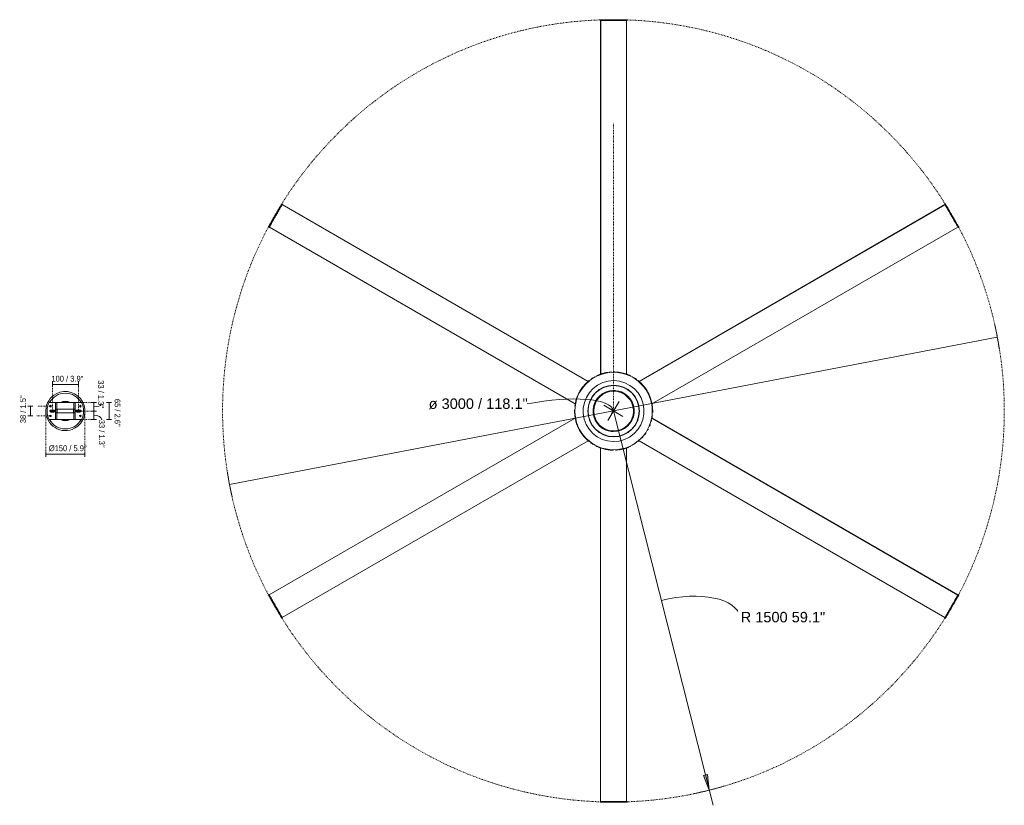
# Model space of a CAD drawing. Header units: millimetres. Extents: x 5094 to 15908, y -3546 to 8095.
# Tile 3 of 3: x 12129 to 15908, y 5083 to 8095. Entities that reach past the tile are written whole.
import ezdxf

# ---------------------------------------------------------------- set-up
doc = ezdxf.new("R2010")
doc.units = ezdxf.units.MM
for name, pattern in [('Dash', [6, 3, -3]), ('Hidden', [7.14375, 4.7625, -2.38125]), ('Punto', [4.7625, 0, -4.7625])]:
    doc.linetypes.add(name, pattern=pattern)
for name, color, linetype, lineweight in [('Aparatos eléctricos', 7, 'Continuous', 15), ('Cotas', 7, 'Continuous', 9), ('Cotas-10', 7, 'Continuous', 9), ('Cotas-20', 7, 'Continuous', 9), ('Elementos de detalle', 7, 'Continuous', 9), ('Lighthing Fixture Detail Wide Black', 7, 'Continuous', 20), ('Lighthing Fixture Dim Black SOL', 7, 'Continuous', 9)]:
    doc.layers.add(name, color=color, linetype=linetype, lineweight=lineweight)
doc.layers.add('Lighthing Fixture Dim Grey Dash', color=7, linetype='Dash', lineweight=15, true_color=0xd2d2d2)
doc.layers.add('Ligthing Fixture ADD', color=7, linetype='Punto', lineweight=9, true_color=0xffffff)
doc.styles.add('Arial', font='arial.ttf', dxfattribs={"height": 40})
doc.styles.add('Arial Narrow_1', font='ARIALN.TTF', dxfattribs={"height": 22})
doc.dimstyles.new('Diameter_-_3mm_Arial', dxfattribs={"dimscale": 304.8, "dimtxt": 40.810376, "dimasz": 0, "dimexe": 0.15748, "dimexo": 0, "dimgap": 0.098425, "dimtad": 3, "dimjust": 3, "dimtih": 1, "dimtoh": 1, "dimdec": 0, "dimzin": 0, "dimdsep": 46, "dimtxsty": 'Arial', "dimblk1": 'NONE', "dimblk2": 'NONE', "dimsah": 1, "dimcen": 0.09, "dimadec": 0, "dimazin": 0, "dimtfac": 1, "dimtdec": 4, "dimtix": 1, "dimtmove": 0, "dimatfit": 2, "dimfxl": 1, "dimtvp": 1, "dimtolj": 1, "dimtzin": 0, "dimarcsym": 2})
doc.dimstyles.new('FARO_-_2_2mm_Arial_Narrow_mm_Inch_Left_1', dxfattribs={"dimscale": 304.8, "dimtxt": 22.515481, "dimasz": 0, "dimexe": 0.032808, "dimexo": 0.0625, "dimgap": 0.016404, "dimtad": 1, "dimdec": 0, "dimzin": 0, "dimdsep": 46, "dimtxsty": 'Arial Narrow_1', "dimblk1": 'NONE', "dimblk2": 'NONE', "dimsah": 1, "dimcen": 0.09, "dimadec": 0, "dimazin": 0, "dimtfac": 1, "dimtdec": 4, "dimtix": 1, "dimtmove": 2, "dimatfit": 3, "dimfxl": 0.032808, "dimfxlon": 1, "dimtvp": 1, "dimtolj": 1, "dimtzin": 0, "dimarcsym": 2})
doc.dimstyles.new('FARO_-_2_2mm_Arial_Narrow_mm_Inch_Right_3', dxfattribs={"dimscale": 304.8, "dimtxt": 22.515481, "dimasz": 0, "dimexe": 0.032808, "dimexo": 0.0625, "dimgap": 0.016404, "dimtad": 1, "dimdec": 0, "dimzin": 0, "dimdsep": 46, "dimtxsty": 'Arial Narrow_1', "dimblk1": 'NONE', "dimblk2": 'NONE', "dimsah": 1, "dimcen": 0.09, "dimadec": 0, "dimazin": 0, "dimtfac": 1, "dimtdec": 4, "dimtix": 1, "dimtmove": 0, "dimatfit": 3, "dimfxl": 0.032808, "dimfxlon": 1, "dimtvp": 1, "dimtolj": 1, "dimtzin": 0, "dimarcsym": 2})
doc.dimstyles.new('FARO_-_2_2mm_Arial_Narrow_mm_Inch_Right_4', dxfattribs={"dimscale": 304.8, "dimtxt": 22.515481, "dimasz": 0, "dimexe": 0.032808, "dimexo": 0.0625, "dimgap": 0.016404, "dimtad": 1, "dimdec": 0, "dimzin": 0, "dimdsep": 46, "dimtxsty": 'Arial Narrow_1', "dimblk1": 'NONE', "dimblk2": 'NONE', "dimsah": 1, "dimcen": 0.09, "dimadec": 0, "dimazin": 0, "dimtfac": 1, "dimtdec": 4, "dimtix": 1, "dimtmove": 1, "dimatfit": 3, "dimfxl": 0.032808, "dimfxlon": 1, "dimtvp": 1, "dimtolj": 1, "dimtzin": 0, "dimarcsym": 2})
doc.dimstyles.new('FARO_-_2_2mm_Arial_Narrow_mm_Inch_Right_5', dxfattribs={"dimscale": 304.8, "dimtxt": 22.515481, "dimasz": 0, "dimexe": 0.032808, "dimexo": 0.0625, "dimgap": 0.016404, "dimtad": 1, "dimdec": 0, "dimzin": 0, "dimdsep": 46, "dimtxsty": 'Arial Narrow_1', "dimblk1": 'NONE', "dimblk2": 'NONE', "dimsah": 1, "dimcen": 0.09, "dimadec": 0, "dimazin": 0, "dimtfac": 1, "dimtdec": 4, "dimtix": 1, "dimtmove": 1, "dimatfit": 3, "dimfxl": 0.032808, "dimfxlon": 1, "dimtvp": 1, "dimtolj": 1, "dimtzin": 0, "dimarcsym": 2})
doc.dimstyles.new('FARO_-_2_2mm_Arial_Narrow_mm_Inch_Right_6', dxfattribs={"dimscale": 304.8, "dimtxt": 22.515481, "dimasz": 0, "dimexe": 0.032808, "dimexo": 0.0625, "dimgap": 0.016404, "dimtad": 1, "dimdec": 0, "dimzin": 0, "dimdsep": 46, "dimtxsty": 'Arial Narrow_1', "dimblk1": 'NONE', "dimblk2": 'NONE', "dimsah": 1, "dimcen": 0.09, "dimadec": 0, "dimazin": 0, "dimtfac": 1, "dimtdec": 4, "dimtix": 1, "dimtmove": 2, "dimatfit": 3, "dimfxl": 0.032808, "dimfxlon": 1, "dimtvp": 1, "dimtolj": 1, "dimtzin": 0, "dimarcsym": 2})
doc.dimstyles.new('Radial_-_3mm_Arial', dxfattribs={"dimscale": 304.8, "dimtxt": 40.810376, "dimasz": 0.19685, "dimexe": 0.19685, "dimexo": 0, "dimgap": 0.114829, "dimtad": 3, "dimjust": 3, "dimtih": 1, "dimtoh": 1, "dimdec": 0, "dimzin": 0, "dimdsep": 46, "dimtxsty": 'Arial', "dimsah": 1, "dimcen": 0.09, "dimdle": 0.19685, "dimadec": 0, "dimazin": 0, "dimtfac": 1, "dimtdec": 4, "dimtix": 1, "dimtmove": 0, "dimatfit": 2, "dimfxl": 1, "dimtvp": 1, "dimtfill": 1, "dimtolj": 1, "dimtzin": 0, "dimarcsym": 2})

# ---------------------------------------------------------------- blocks, each defined once
blk = doc.blocks.new('34210 - 33461A ANDROS Anodized white ceiling fan-545737-Planta_PDF Fixing Holes')
at = {"layer": 'Aparatos eléctricos', "lineweight": 9}
for p, q in [((-61.9, 32.5), (-37.9, 32.5)), ((-32.9, 32.5), (-37.9, 32.5)), ((-32.9, 32.5), (-32.9, 7)), ((33.1, 32.5), (-32.9, 32.5)), ((-32.9, -7), (-32.9, 7)), ((-30.9, 7), (-32.9, 7)), ((31.1, 7), (-30.9, 7)), ((33.1, 7), (31.1, 7)), ((33.1, 7), (33.1, 32.5)), ((38.1, 32.5), (33.1, 32.5)), ((33.1, 7), (33.1, -7)), ((38.1, 32.5), (62.1, 32.5)), ((-37.9, -32.5), (-61.9, -32.5)), ((-37.9, -32.5), (-32.9, -32.5)), ((-32.9, -7), (-30.9, -7)), ((-32.9, -7), (-32.9, -32.5)), ((-32.9, -32.5), (33.1, -32.5)), ((-30.9, -7), (31.1, -7)), ((31.1, -7), (33.1, -7)), ((33.1, -32.5), (33.1, -7)), ((33.1, -32.5), (38.1, -32.5)), ((62.1, -32.5), (38.1, -32.5))]:
    blk.add_line(p, q, dxfattribs=at)
for centre, radius, start, end in [((0, 0), 68.4, 90, 151.5681), ((0, 0), 68.4, 28.4319, 90), ((-0.2, 0), 69.7, 152.2069, 207.7931), ((0, 0), 37.5, 60.087, 119.913), ((0, 0), 36.5, 63.3102, 116.6898), ((0.1, 0), 70, 332.3302, 27.6698), ((0, 0), 68.4, 208.4319, 270), ((0, 0), 37.5, 240.087, 299.913), ((0, 0), 36.5, 243.3102, 296.6898), ((0, 0), 68.4, 270, 331.5681)]:
    blk.add_arc(centre, radius, start, end, dxfattribs=at)
blk = doc.blocks.new('34210 - 33461A ANDROS Anodized white ceiling fan-545737-Planta_PDF')
at = {"layer": 'Aparatos eléctricos'}
for p, q in [((-52.1, 1497), (-52.1, 1500)), ((-50.9, 1500), (-52.1, 1500)), ((-52.1, 1497), (-50.9, 1497)), ((-50.9, 1500), (-50.9, 1497)), ((-50, 141), (-50, 1497)), ((49.6, 141.2), (49.6, 1497)), ((50, 1497), (50, 141)), ((52, 1500), (50.8, 1500)), ((50.8, 1500), (50.8, 1497)), ((50.8, 1497), (52, 1497)), ((52, 1500), (52, 1497)), ((-1273, 795), (-1273.6, 794)), ((-1273.6, 794), (-1271, 792.5)), ((-1273, 795), (-1270.4, 793.5)), ((-1271, 792.5), (-1270.4, 793.5)), ((1270.4, 793.6), (1273, 795.1)), ((1270.4, 793.6), (1271, 792.6)), ((1273.6, 794.1), (1271, 792.6)), ((1273.6, 794.1), (1273, 795.1)), ((-97.7, 113.7), (-1271.7, 791.4)), ((-1271.4, 791.8), (-97.4, 113.9)), ((97.4, 113.9), (1271.4, 791.8)), ((-1324.5, 705.9), (-1325.1, 704.9)), ((-1322.5, 703.4), (-1325.1, 704.9)), ((-1324.5, 705.9), (-1321.9, 704.4)), ((-1322.5, 703.4), (-1321.9, 704.4)), ((-147.2, 27.3), (-1321.4, 705.2)), ((147.2, 27.8), (1321.2, 705.6)), ((1321.4, 705.2), (147.3, 27.3)), ((1324.4, 706), (1321.8, 704.5)), ((1321.8, 704.5), (1322.4, 703.5)), ((1325, 705), (1322.4, 703.5)), ((1325, 705), (1324.4, 706)), ((-50.7, 140.8), (-50.7, 141.1)), ((52.7, 140.4), (52.7, 140)), ((148.4, 21.3), (148.4, 21.3)), ((-1321.4, -705.2), (-147.3, -27.3)), ((-147.2, -27.8), (-1321.2, -705.6)), ((147.2, -27.3), (1321.4, -705.2)), ((-98.2, -113.3), (-98.3, -113.2)), ((-97.4, -113.9), (-1271.4, -791.8)), ((-52.7, -140.4), (-52.7, -140)), ((-50, -1497), (-50, -141)), ((-49.6, -141.2), (-49.6, -1497)), ((50, -141), (50, -1497)), ((50.7, -140.8), (50.7, -141.1)), ((1271.4, -791.8), (97.4, -113.9)), ((97.7, -113.7), (1271.7, -791.4)), ((-1325, -705), (-1322.4, -703.5)), ((-1325, -705), (-1324.4, -706)), ((-1324.4, -706), (-1321.8, -704.5)), ((-1321.8, -704.5), (-1322.4, -703.5)), ((1322.5, -703.4), (1321.9, -704.4)), ((1324.5, -705.9), (1321.9, -704.4)), ((1322.5, -703.4), (1325.1, -704.9)), ((1324.5, -705.9), (1325.1, -704.9)), ((-1273.6, -794.1), (-1271, -792.6)), ((-1270.4, -793.6), (-1271, -792.6)), ((1271, -792.5), (1270.4, -793.5)), ((1273.6, -794), (1271, -792.5)), ((-1273.6, -794.1), (-1273, -795.1)), ((-1270.4, -793.6), (-1273, -795.1)), ((1273, -795), (1270.4, -793.5)), ((1273, -795), (1273.6, -794)), ((-52, -1500), (-52, -1497)), ((-50.8, -1497), (-52, -1497)), ((-52, -1500), (-50.8, -1500)), ((-50.8, -1500), (-50.8, -1497)), ((52.1, -1497), (50.9, -1497)), ((50.9, -1500), (50.9, -1497)), ((50.9, -1500), (52.1, -1500)), ((52.1, -1497), (52.1, -1500))]:
    blk.add_line(p, q, dxfattribs=at)
at = {"layer": 'Aparatos eléctricos', "flags": 128}
for points in [[(0, -116.9), (-21.4, -114.9), (-42, -109.1), (-61.3, -99.6), (-78.5, -86.7), (-93, -70.9), (-104.4, -52.6), (-112.3, -32.7), (-116.3, -11.6), (-116.5, 9.9), (-112.7, 31), (-105.1, 51.1), (-94, 69.5), (-79.7, 85.5), (-62.7, 98.6), (-43.6, 108.5), (-23.1, 114.6), (-1.7, 116.9), (0, 116.9)], [(0, 116.9), (21.4, 114.9), (42, 109.1), (61.3, 99.6), (78.5, 86.7), (93, 70.9), (104.4, 52.6), (112.3, 32.7), (116.3, 11.6), (116.5, -9.9), (112.7, -31), (105.1, -51.1), (94, -69.5), (79.7, -85.5), (62.7, -98.6), (43.6, -108.5), (23.1, -114.6), (1.7, -116.9), (0, -116.9)]]:
    blk.add_lwpolyline(points, dxfattribs=at)
at = {"layer": 'Aparatos eléctricos'}
for radius, start, end in [(148.5, 90, 270), (149.9, 128.8636, 132.9545), (150, 121.6203, 126.278), (150, 111.1288, 116.8427), (149.9, 114.5455, 116.6013), (149.9, 110.9256, 112.5), (149.9, 104.3182, 108.4469), (149.9, 98.1818, 99.2991), (148.5, 270, 90), (149.9, 80.7009, 81.8182), (149.9, 71.5909, 75.6818), (149.9, 67.5, 69.0744), (150, 63.7668, 68.9195), (150, 55.8096, 58.0871), (149.9, 142.9971, 149.4736), (149.9, 139.0909, 141.1364), (99, 90, 270), (98, 90, 270), (78.9, 101.25, 270), (78.9, 90, 98.4375), (99, 270, 90), (98, 270, 90), (78.9, 281.25, 90), (149.9, 163.6364, 165.6957), (149.9, 155.4545, 157.5), (150, 174.8051, 182.3127), (149.9, 177.9545, 182.0455), (149.9, 171.8182, 173.8636), (150, 171.0818, 172.8217), (150, 7.1632, 8.9561), (150, 354.8051, 2.3127), (149.9, 357.9545, 2.0455), (150, 187.1632, 188.9561), (149.9, 343.6364, 345.6818), (150, 351.0818, 352.8217), (149.9, 351.8182, 353.8636), (149.9, 335.4545, 337.5), (78.9, 270, 278.4375), (149.9, 308.8636, 312.9545), (149.9, 319.0909, 321.1364), (149.9, 322.9971, 329.4736), (150, 235.8984, 238.0871), (150, 243.7668, 248.9195), (149.9, 246.57, 249.0744), (149.9, 251.5531, 255.6818), (149.9, 260.7009, 261.8182), (149.9, 278.1818, 279.2991), (149.9, 284.3182, 288.4091), (149.9, 290.9256, 292.5), (150, 291.1288, 296.8427), (149.9, 294.5455, 296.6013), (150, 301.6203, 306.278)]:
    blk.add_arc((0, 0), radius, start, end, dxfattribs=at)
for points, knots in [([(50.8, 1500), (38.2, 1500), (18.7, 1500), (0.7, 1500), (-14.9, 1500), (-22.3, 1500), (-29.8, 1500), (-37.9, 1500), (-48.7, 1500), (-50.9, 1500)], [-0.3093396, -0.3093396, -0.3093396, -0.3093396, -0.245578, -0.1804207, -0.1309544, -0.0950114, -0.0668279, -0.030935, 0, 0, 0, 0]), ([(-50.9, 1497), (-48.7, 1497), (-37.9, 1497), (-29.8, 1497), (-22.3, 1497), (-14.9, 1497), (0.7, 1497), (18.7, 1497), (38.2, 1497), (50.8, 1497)], [0, 0, 0, 0, 0.030935, 0.0668279, 0.0950114, 0.1309544, 0.1804207, 0.245578, 0.3093396, 0.3093396, 0.3093396, 0.3093396]), ([(-1273.6, 794), (-1279.9, 783.1), (-1289.7, 766.2), (-1298.7, 750.6), (-1306.5, 737.1), (-1310.2, 730.7), (-1314, 724.2), (-1318, 717.1), (-1323.4, 707.9), (-1324.5, 705.9)], [-0.3093396, -0.3093396, -0.3093396, -0.3093396, -0.245578, -0.1804207, -0.1309544, -0.0950114, -0.0668279, -0.030935, 0, 0, 0, 0]), ([(1324.4, 706), (1318.2, 716.9), (1308.4, 733.8), (1299.4, 749.4), (1291.6, 762.9), (1287.9, 769.3), (1284.1, 775.8), (1280.1, 782.9), (1274.7, 792.1), (1273.6, 794.1)], [-0.3093396, -0.3093396, -0.3093396, -0.3093396, -0.245578, -0.1804207, -0.1309544, -0.0950114, -0.0668279, -0.030935, 0, 0, 0, 0]), ([(-1321.9, 704.4), (-1320.8, 706.3), (-1315.4, 715.6), (-1311.4, 722.7), (-1307.6, 729.2), (-1303.9, 735.6), (-1296.1, 749.1), (-1287.1, 764.7), (-1277.3, 781.6), (-1271, 792.5)], [0, 0, 0, 0, 0.030935, 0.0668279, 0.0950114, 0.1309544, 0.1804207, 0.245578, 0.3093396, 0.3093396, 0.3093396, 0.3093396]), ([(1271, 792.6), (1272.1, 790.6), (1277.5, 781.4), (1281.5, 774.3), (1285.3, 767.8), (1289, 761.4), (1296.8, 747.9), (1305.8, 732.3), (1315.5, 715.4), (1321.8, 704.5)], [0, 0, 0, 0, 0.030935, 0.0668279, 0.0950114, 0.1309544, 0.1804207, 0.245578, 0.3093396, 0.3093396, 0.3093396, 0.3093396]), ([(-95.2, 115.8), (-94.9, 116.1), (-94.4, 116.5), (-94.2, 116.7), (-94.2, 116.7), (-94.3, 116.6), (-94.5, 116.4), (-94.9, 116.1), (-95.4, 115.7), (-96.2, 115), (-97, 114.4), (-97.5, 113.9)], [0, 0, 0, 0, 0.1111111, 0.2222222, 0.2777778, 0.3333333, 0.3888889, 0.4444444, 0.5138889, 0.5833333, 0.7222222, 0.7222222, 0.7222222, 0.7222222]), ([(-50, 141.4), (-50.7, 141.1), (-51.8, 140.7), (-53, 140.3), (-53.7, 140), (-54, 139.9), (-54, 139.9), (-53.6, 140), (-52.9, 140.3), (-51.9, 140.7), (-51.2, 140.9), (-50.7, 141.1)], [0.0319998, 0.0319998, 0.0319998, 0.0319998, 0.2, 0.3, 0.4, 0.5, 0.6, 0.7, 0.8, 0.9, 1, 1, 1, 1]), ([(-34.4, 145.9), (-31.7, 146.6), (-27.7, 147.4), (-23.5, 148.1), (-22.3, 148.3)], [0, 0, 0, 0, 0.5, 0.7157689, 0.7157689, 0.7157689, 0.7157689]), ([(6.9, 149.8), (7.1, 149.8), (9.6, 149.7), (13.1, 149.4), (16.5, 149), (17.5, 148.9)], [0.1185546, 0.1185546, 0.1185546, 0.1185546, 0.125, 0.25, 0.303349, 0.303349, 0.303349, 0.303349]), ([(23.8, 148), (25.3, 147.8), (29.1, 147.1), (34.6, 146), (38.8, 144.8), (41.2, 144.2), (41.6, 144.1)], [0.4143562, 0.4143562, 0.4143562, 0.4143562, 0.5, 0.625, 0.75, 0.7728034, 0.7728034, 0.7728034, 0.7728034]), ([(43.8, 143.4), (44.7, 143.1), (47.7, 142.2), (50.7, 141.1), (52.7, 140.4)], [0.8176015, 0.8176015, 0.8176015, 0.8176015, 0.875, 1, 1, 1, 1]), ([(52.7, 140.4), (53.1, 140.2), (53.6, 140), (54, 139.9), (54, 139.9), (53.8, 139.9), (53.6, 140.1), (53.1, 140.2), (52.5, 140.4), (51.5, 140.8), (50.6, 141.2), (49.9, 141.4)], [0, 0, 0, 0, 0.1111111, 0.2222222, 0.2777778, 0.3333333, 0.3888889, 0.4444444, 0.5138889, 0.5833333, 0.7222222, 0.7222222, 0.7222222, 0.7222222]), ([(97.4, 114), (96.8, 114.5), (95.9, 115.2), (95, 116), (94.4, 116.5), (94.1, 116.7), (94.2, 116.7), (94.5, 116.4), (95, 116), (95.9, 115.3), (96.5, 114.8), (96.8, 114.5)], [0.0319998, 0.0319998, 0.0319998, 0.0319998, 0.2, 0.3, 0.4, 0.5, 0.6, 0.7, 0.8, 0.9, 1, 1, 1, 1]), ([(-125.5, 82), (-124.7, 83.2), (-122.2, 87), (-119.6, 90.5), (-117.8, 92.7)], [0.2661379, 0.2661379, 0.2661379, 0.2661379, 0.5, 1, 1, 1, 1]), ([(-106.9, 105.2), (-105, 107), (-102.3, 109.6), (-99.6, 112.1), (-98.7, 112.8)], [0, 0, 0, 0, 0.5, 0.7080969, 0.7080969, 0.7080969, 0.7080969]), ([(107.8, 104.2), (108.5, 103.5), (109.9, 102), (111.3, 100.5), (111.9, 99.8)], [0.13806662, 0.13806662, 0.13806662, 0.13806662, 0.16666667, 0.19225309, 0.19225309, 0.19225309, 0.19225309]), ([(120, 90), (120.6, 89.1), (121.9, 87.3), (123.1, 85.6), (123.7, 84.7)], [0.30475834, 0.30475834, 0.30475834, 0.30475834, 0.33333333, 0.3632159, 0.3632159, 0.3632159, 0.3632159]), ([(130.6, 73.7), (130.9, 73.2), (131.7, 71.8), (132.5, 70.3), (133, 69.3)], [0.48367265, 0.48367265, 0.48367265, 0.48367265, 0.5, 0.52925039, 0.52925039, 0.52925039, 0.52925039]), ([(138, 58.6), (138.4, 57.6), (139.4, 55.3), (140.3, 53), (140.7, 51.7)], [0.63691685, 0.63691685, 0.63691685, 0.63691685, 0.66666667, 0.70807998, 0.70807998, 0.70807998, 0.70807998]), ([(144.2, 41.1), (144.3, 40.8), (144.9, 38.8), (145.4, 36.8), (145.7, 35.3)], [0.82112411, 0.82112411, 0.82112411, 0.82112411, 0.83333333, 0.88390395, 0.88390395, 0.88390395, 0.88390395]), ([(-147.4, 27.4), (-147.6, 26.6), (-147.8, 25.5), (-148, 24.3), (-148.1, 23.5), (-148.1, 23.2), (-148.1, 23.2), (-148.1, 23.6), (-148, 24.3), (-147.8, 25.4), (-147.6, 26.2), (-147.6, 26.6)], [0.0319998, 0.0319998, 0.0319998, 0.0319998, 0.2, 0.3, 0.4, 0.5, 0.6, 0.7, 0.8, 0.9, 1, 1, 1, 1]), ([(147.9, 24.6), (148, 24.2), (148.1, 23.6), (148.1, 23.2), (148.1, 23.2), (148.1, 23.3), (148.1, 23.6), (148, 24.1), (147.9, 24.7), (147.7, 25.8), (147.5, 26.8), (147.4, 27.5)], [0, 0, 0, 0, 0.1111111, 0.2222222, 0.2777778, 0.3333333, 0.3888889, 0.4444444, 0.5138889, 0.5833333, 0.7222222, 0.7222222, 0.7222222, 0.7222222]), ([(-147.9, -24.6), (-148, -24.2), (-148.1, -23.6), (-148.1, -23.2), (-148.1, -23.2), (-148.1, -23.3), (-148.1, -23.6), (-148, -24.1), (-147.9, -24.7), (-147.7, -25.8), (-147.5, -26.8), (-147.4, -27.5)], [0, 0, 0, 0, 0.1111111, 0.2222222, 0.2777778, 0.3333333, 0.3888889, 0.4444444, 0.5138889, 0.5833333, 0.7222222, 0.7222222, 0.7222222, 0.7222222]), ([(147.4, -27.4), (147.6, -26.6), (147.8, -25.5), (148, -24.3), (148.1, -23.5), (148.1, -23.2), (148.1, -23.2), (148.1, -23.6), (148, -24.3), (147.8, -25.4), (147.6, -26.2), (147.6, -26.6)], [0.0319998, 0.0319998, 0.0319998, 0.0319998, 0.2, 0.3, 0.4, 0.5, 0.6, 0.7, 0.8, 0.9, 1, 1, 1, 1]), ([(-113.9, -97.5), (-114.6, -96.7), (-117.3, -93.4), (-120, -90), (-121.9, -87.4)], [0.3270404, 0.3270404, 0.3270404, 0.3270404, 0.5, 1, 1, 1, 1]), ([(106.9, -105.2), (105, -107), (102.3, -109.6), (99.6, -112.1), (98.7, -112.8)], [0, 0, 0, 0, 0.5, 0.7080969, 0.7080969, 0.7080969, 0.7080969]), ([(125.5, -82), (124.7, -83.2), (122.2, -86.9), (119.6, -90.4), (117.8, -92.7)], [0.266642, 0.266642, 0.266642, 0.266642, 0.5, 1, 1, 1, 1]), ([(-97.4, -114), (-96.8, -114.5), (-95.9, -115.2), (-95, -116), (-94.4, -116.5), (-94.1, -116.7), (-94.2, -116.7), (-94.5, -116.4), (-95, -116), (-95.9, -115.3), (-96.5, -114.8), (-96.8, -114.5)], [0.0319998, 0.0319998, 0.0319998, 0.0319998, 0.2, 0.3, 0.4, 0.5, 0.6, 0.7, 0.8, 0.9, 1, 1, 1, 1]), ([(-52.7, -140.4), (-53.1, -140.2), (-53.6, -140), (-54, -139.9), (-54, -139.9), (-53.8, -139.9), (-53.6, -140.1), (-53.1, -140.2), (-52.5, -140.4), (-51.5, -140.8), (-50.6, -141.2), (-49.9, -141.4)], [0, 0, 0, 0, 0.1111111, 0.2222222, 0.2777778, 0.3333333, 0.3888889, 0.4444444, 0.5138889, 0.5833333, 0.7222222, 0.7222222, 0.7222222, 0.7222222]), ([(-43.8, -143.4), (-44.7, -143.1), (-47.7, -142.2), (-50.7, -141.1), (-52.7, -140.4)], [0.8176015, 0.8176015, 0.8176015, 0.8176015, 0.875, 1, 1, 1, 1]), ([(-23.8, -148), (-25.3, -147.8), (-29.1, -147.1), (-34.6, -146), (-38.8, -144.8), (-41.2, -144.2), (-41.6, -144.1)], [0.4143562, 0.4143562, 0.4143562, 0.4143562, 0.5, 0.625, 0.75, 0.7728034, 0.7728034, 0.7728034, 0.7728034]), ([(-6.9, -149.8), (-7.1, -149.8), (-9.6, -149.7), (-13.1, -149.4), (-16.5, -149), (-17.5, -148.9)], [0.1185546, 0.1185546, 0.1185546, 0.1185546, 0.125, 0.25, 0.303349, 0.303349, 0.303349, 0.303349]), ([(34.4, -145.9), (31.7, -146.6), (27.7, -147.4), (23.6, -148.1), (22.3, -148.3)], [0, 0, 0, 0, 0.5, 0.7165972, 0.7165972, 0.7165972, 0.7165972]), ([(50, -141.4), (50.7, -141.1), (51.8, -140.7), (53, -140.3), (53.7, -140), (54, -139.9), (54, -139.9), (53.6, -140), (52.9, -140.3), (51.9, -140.7), (51.2, -140.9), (50.7, -141.1)], [0.0319998, 0.0319998, 0.0319998, 0.0319998, 0.2, 0.3, 0.4, 0.5, 0.6, 0.7, 0.8, 0.9, 1, 1, 1, 1]), ([(95.2, -115.8), (94.9, -116.1), (94.4, -116.5), (94.2, -116.7), (94.2, -116.7), (94.3, -116.6), (94.5, -116.4), (94.9, -116.1), (95.4, -115.7), (96.2, -115), (97, -114.4), (97.5, -113.9)], [0, 0, 0, 0, 0.1111111, 0.2222222, 0.2777778, 0.3333333, 0.3888889, 0.4444444, 0.5138889, 0.5833333, 0.7222222, 0.7222222, 0.7222222, 0.7222222]), ([(-1324.4, -706), (-1318.2, -716.9), (-1308.4, -733.8), (-1299.4, -749.4), (-1291.6, -762.9), (-1287.9, -769.3), (-1284.1, -775.8), (-1280.1, -782.9), (-1274.7, -792.1), (-1273.6, -794.1)], [-0.3093396, -0.3093396, -0.3093396, -0.3093396, -0.245578, -0.1804207, -0.1309544, -0.0950114, -0.0668279, -0.030935, 0, 0, 0, 0]), ([(-1271, -792.6), (-1272.1, -790.6), (-1277.5, -781.4), (-1281.5, -774.3), (-1285.3, -767.8), (-1289, -761.4), (-1296.8, -747.9), (-1305.8, -732.3), (-1315.5, -715.4), (-1321.8, -704.5)], [0, 0, 0, 0, 0.030935, 0.0668279, 0.0950114, 0.1309544, 0.1804207, 0.245578, 0.3093396, 0.3093396, 0.3093396, 0.3093396]), ([(1321.9, -704.4), (1320.8, -706.3), (1315.4, -715.6), (1311.4, -722.7), (1307.6, -729.2), (1303.9, -735.6), (1296.1, -749.1), (1287.1, -764.7), (1277.3, -781.6), (1271, -792.5)], [0, 0, 0, 0, 0.030935, 0.0668279, 0.0950114, 0.1309544, 0.1804207, 0.245578, 0.3093396, 0.3093396, 0.3093396, 0.3093396]), ([(1273.6, -794), (1279.9, -783.1), (1289.7, -766.2), (1298.7, -750.6), (1306.5, -737.1), (1310.2, -730.7), (1314, -724.2), (1318, -717.1), (1323.4, -707.9), (1324.5, -705.9)], [-0.3093396, -0.3093396, -0.3093396, -0.3093396, -0.245578, -0.1804207, -0.1309544, -0.0950114, -0.0668279, -0.030935, 0, 0, 0, 0]), ([(50.9, -1497), (48.7, -1497), (37.9, -1497), (29.8, -1497), (22.3, -1497), (14.9, -1497), (-0.7, -1497), (-18.7, -1497), (-38.2, -1497), (-50.8, -1497)], [0, 0, 0, 0, 0.030935, 0.0668279, 0.0950114, 0.1309544, 0.1804207, 0.245578, 0.3093396, 0.3093396, 0.3093396, 0.3093396]), ([(-50.8, -1500), (-38.2, -1500), (-18.7, -1500), (-0.7, -1500), (14.9, -1500), (22.3, -1500), (29.8, -1500), (37.9, -1500), (48.7, -1500), (50.9, -1500)], [-0.3093396, -0.3093396, -0.3093396, -0.3093396, -0.245578, -0.1804207, -0.1309544, -0.0950114, -0.0668279, -0.030935, 0, 0, 0, 0])]:
    blk.add_open_spline(points, degree=3, knots=knots, dxfattribs=at)
for points in [[(-97.6, 113.8), (-96.8, 114.5), (-96, 115.2), (-95.2, 115.8)], [(-50.7, 141.1), (-47.9, 142.1), (-42.3, 144), (-37, 145.3), (-34.4, 145.9)], [(-19.9, 148.6), (-19, 148.7), (-18.1, 148.8), (-17.3, 148.9)], [(-17.3, 148.9), (-14.3, 149.3), (-8.6, 149.8), (-3.2, 149.9), (-0.6, 149.9)], [(-0.6, 149.9), (-0.5, 149.9), (-0.3, 149.9), (-0.1, 149.9), (0, 149.9)], [(96.8, 114.5), (97, 114.3), (97.2, 114.2), (97.4, 114)], [(-136.6, 61.8), (-135.3, 64.7), (-132.6, 70.2), (-129.7, 75.3), (-128.2, 77.7)], [(-128.2, 77.7), (-127.7, 78.6), (-127.2, 79.5), (-126.6, 80.3)], [(-117.8, 92.7), (-116.2, 94.9), (-112.6, 99.1), (-108.9, 103.2), (-106.9, 105.2)], [(-147.6, 26.6), (-147, 29.8), (-145.7, 35.9), (-144.1, 41.6), (-143.3, 44.3)], [(-143.3, 44.3), (-142.4, 47.2), (-140.4, 53), (-137.9, 58.9), (-136.6, 61.8)], [(147.2, 28.4), (147.5, 27.1), (147.7, 25.8), (147.9, 24.6)], [(-144.5, -40), (-145.2, -37.4), (-146.5, -32.3), (-147.5, -27.2), (-147.9, -24.6)], [(147.6, -26.6), (147, -29.8), (145.7, -36), (144.1, -41.6), (143.3, -44.3)], [(-139.2, -55.7), (-140.2, -53.2), (-142.1, -48), (-143.8, -42.7), (-144.5, -40)], [(-131.4, -72.2), (-133, -69.4), (-135.8, -63.8), (-138.1, -58.4), (-139.2, -55.7)], [(-121.9, -87.4), (-123.7, -84.8), (-127.1, -79.7), (-130.1, -74.6), (-131.4, -72.2)], [(136.6, -61.8), (135.3, -64.7), (132.6, -70.3), (129.7, -75.3), (128.2, -77.7)], [(143.3, -44.3), (142.4, -47.1), (140.4, -53), (137.9, -58.9), (136.6, -61.8)], [(-110, -101.9), (-110.8, -101), (-111.7, -100.1), (-112.5, -99.1)], [(-96.8, -114.5), (-99.3, -112.4), (-104, -108.2), (-108.1, -104), (-110, -101.9)], [(117.8, -92.7), (116.1, -94.9), (112.6, -99.1), (108.8, -103.2), (106.9, -105.2)], [(128.2, -77.7), (127.7, -78.6), (127.2, -79.5), (126.6, -80.3)], [(0.6, -149.9), (0.5, -149.9), (0.3, -149.9), (0.1, -149.9), (0, -149.9)], [(17.3, -148.9), (14.3, -149.3), (8.6, -149.8), (3.2, -149.9), (0.6, -149.9)], [(19.9, -148.6), (19, -148.7), (18.1, -148.8), (17.3, -148.9)], [(50.7, -141.1), (47.9, -142.1), (42.3, -144), (37, -145.3), (34.4, -145.9)], [(97.6, -113.8), (96.8, -114.5), (96, -115.2), (95.2, -115.8)]]:
    blk.add_open_spline(points, degree=3, dxfattribs=at)
blk = doc.blocks.new('DIMBLOCK9-Planta_PDF Fixing Holes')
at = {"layer": 'Cotas-10', "color": 251, "true_color": 0x5b5b5b}
for p, q in [((12254.3, 6695.9), (12254.3, 6705.9)), ((12254.3, 6695.9), (12354.3, 6695.9)), ((12254.3, 6695.9), (12254.3, 6685.9)), ((12354.3, 6695.9), (12354.3, 6705.9)), ((12354.3, 6695.9), (12354.3, 6685.9))]:
    blk.add_line(p, q, dxfattribs=at)
at = {"layer": 'Cotas-10', "color": 0, "insert": (12250.7, 6729.3), "char_height": 22, "width": 128.66, "attachment_point": 1, "line_spacing_factor": 0.974696, "style": 'Arial Narrow_1'}
blk.add_mtext('100 / 3.9"', dxfattribs=at)
blk = doc.blocks.new('_None')
blk = doc.blocks.new('DIMBLOCK10-Planta_PDF Fixing Holes')
at = {"layer": 'Cotas-10', "color": 251, "true_color": 0x5b5b5b}
for p, q in [((12229.2, 6429.2), (12229.2, 6439.2)), ((12229.2, 6429.2), (12379.2, 6429.2)), ((12229.2, 6429.2), (12229.2, 6419.2)), ((12379.2, 6429.2), (12379.2, 6439.2)), ((12379.2, 6429.2), (12379.2, 6419.2))]:
    blk.add_line(p, q, dxfattribs=at)
at = {"layer": 'Cotas-10', "color": 0, "insert": (12240.8, 6462.6), "char_height": 22, "width": 152.248, "attachment_point": 1, "line_spacing_factor": 0.974696, "style": 'Arial Narrow_1'}
blk.add_mtext('Ø150 / 5.9"', dxfattribs=at)
blk = doc.blocks.new('DIMBLOCK11-Planta_PDF Fixing Holes')
at = {"layer": 'Cotas-10', "color": 251, "true_color": 0x5b5b5b}
for p, q in [((12170, 6613.3), (12160, 6613.3)), ((12170, 6613.3), (12170, 6575.4)), ((12170, 6613.3), (12180, 6613.3)), ((12170, 6575.4), (12160, 6575.4)), ((12170, 6575.4), (12180, 6575.4))]:
    blk.add_line(p, q, dxfattribs=at)
at = {"layer": 'Cotas-10', "color": 0, "insert": (12130.9, 6547.7), "char_height": 22, "width": 111.934, "attachment_point": 1, "rotation": 90, "line_spacing_factor": 0.974696, "style": 'Arial Narrow_1'}
blk.add_mtext('38 / 1.5"', dxfattribs=at)
blk = doc.blocks.new('DIMBLOCK12-Planta_PDF Fixing Holes')
at = {"layer": 'Cotas-10', "color": 251, "true_color": 0x5b5b5b}
for p, q in [((12413.3, 6594.3), (12403.3, 6594.3)), ((12413.3, 6561.8), (12413.3, 6594.3)), ((12413.3, 6561.8), (12403.3, 6561.8)), ((12413.3, 6561.8), (12423.3, 6561.8))]:
    blk.add_line(p, q, dxfattribs=at)
at = {"layer": 'Cotas-10', "color": 251, "linetype": 'Hidden', "true_color": 0x5b5b5b}
blk.add_line((12413.3, 6594.3), (12423.3, 6594.3), dxfattribs=at)
at = {"layer": 'Cotas-10', "color": 251, "true_color": 0x5b5b5b}
blk.add_ellipse((12413.3, 6560.9), major_axis=(31.4, 0), ratio=0.548052, start_param=0, end_param=1.570796, dxfattribs=at)
at = {"layer": 'Cotas-10', "color": 0, "insert": (12455.2, 6560.9), "char_height": 22, "width": 111.934, "attachment_point": 1, "rotation": 270, "line_spacing_factor": 0.974696, "style": 'Arial Narrow_1'}
blk.add_mtext('33 / 1.3"', dxfattribs=at)
blk = doc.blocks.new('DIMBLOCK13-Planta_PDF Fixing Holes')
at = {"layer": 'Cotas-10', "color": 251, "true_color": 0x5b5b5b}
for p, q in [((12413.3, 6626.8), (12403.3, 6626.8)), ((12413.3, 6594.3), (12413.3, 6626.8)), ((12413.3, 6626.8), (12423.3, 6626.8)), ((12413.3, 6594.3), (12403.3, 6594.3))]:
    blk.add_line(p, q, dxfattribs=at)
at = {"layer": 'Cotas-10', "color": 251, "linetype": 'Hidden', "true_color": 0x5b5b5b}
blk.add_line((12413.3, 6594.3), (12423.3, 6594.3), dxfattribs=at)
at = {"layer": 'Cotas-10', "color": 251, "true_color": 0x5b5b5b}
blk.add_ellipse((12413.3, 6619.3), major_axis=(28.3, 0), ratio=0.306011, start_param=4.712389, end_param=6.283185, dxfattribs=at)
at = {"layer": 'Cotas-10', "color": 0, "insert": (12452.1, 6712.5), "char_height": 22, "width": 111.934, "attachment_point": 1, "rotation": 270, "line_spacing_factor": 0.974696, "style": 'Arial Narrow_1'}
blk.add_mtext('33 / 1.3"', dxfattribs=at)
blk = doc.blocks.new('DIMBLOCK14-Planta_PDF Fixing Holes')
at = {"layer": 'Cotas-10', "color": 251, "true_color": 0x5b5b5b}
for p, q in [((12471.8, 6626.8), (12461.8, 6626.8)), ((12471.8, 6561.8), (12471.8, 6626.8)), ((12471.8, 6626.8), (12481.8, 6626.8)), ((12471.8, 6561.8), (12461.8, 6561.8)), ((12471.8, 6561.8), (12481.8, 6561.8))]:
    blk.add_line(p, q, dxfattribs=at)
at = {"layer": 'Cotas-10', "color": 0, "insert": (12515.4, 6641), "char_height": 22, "width": 111.934, "attachment_point": 1, "rotation": 270, "line_spacing_factor": 0.974696, "style": 'Arial Narrow_1'}
blk.add_mtext('65 / 2.6"', dxfattribs=at)
blk = doc.blocks.new('DIMBLOCK15-Planta_PDF')
at = {"layer": 'Cotas-20', "color": 8, "true_color": 0x787878}
for p, q in [((14407.6, 6595), (15880.8, 6877.5)), ((14407.6, 6595), (12934.5, 6312.4)), ((14395.9, 6602.9), (14419.3, 6587)), ((14399.7, 6583.2), (14415.5, 6606.7))]:
    blk.add_line(p, q, dxfattribs=at)
for start, end in [(9.0237, 12.6906), (189.0237, 192.6906)]:
    blk.add_arc((14407.6, 6595), 1500, start, end, dxfattribs=at)
blk.add_ellipse((14093.8, 6534.8), major_axis=(313.8, 60.2), ratio=0.277725, start_param=0, end_param=1.570796, dxfattribs=at)
at = {"layer": 'Cotas-20', "color": 0, "insert": (13698.5, 6642.5), "char_height": 40, "width": 454.314, "attachment_point": 1, "line_spacing_factor": 0.941778, "style": 'Arial'}
blk.add_mtext('ø 3000 / 118.1"', dxfattribs=at)
blk = doc.blocks.new('DIMBLOCK16-Planta_PDF')
at = {"layer": 'Cotas-20'}
blk.add_hatch(color=256, dxfattribs=at).paths.add_polyline_path([(14775.3, 5140.7), (14768.2, 5200.8), (14752.9, 5196.9)])
for p, q in [((14444, 6573.2), (14371.2, 6616.7)), ((14385.9, 6558.5), (14429.3, 6631.4)), ((14407.6, 6595), (14790, 5082.5)), ((14768.2, 5200.8), (14752.9, 5196.9)), ((14752.9, 5196.9), (14775.3, 5140.7)), ((14775.3, 5140.7), (14768.2, 5200.8))]:
    blk.add_line(p, q, dxfattribs=at)
blk.add_arc((14407.6, 6595), 1500, 281.8957, 286.4794, dxfattribs=at)
blk.add_ellipse((14625, 5735.1), major_axis=(271, 68.5), ratio=0.489919, start_param=0, end_param=1.570796, dxfattribs=at)
at = {"layer": 'Cotas-20', "color": 0, "insert": (14896, 5824.1), "char_height": 40, "width": 387.259, "attachment_point": 1, "line_spacing_factor": 0.941778, "style": 'Arial', "bg_fill": 3, "box_fill_scale": 1.25, "bg_fill_color": 256, "bg_fill_true_color": 13158600, "bg_fill_transparency": 0}
blk.add_mtext('R 1500 59.1"', dxfattribs=at)

msp = doc.modelspace()

# ---------------------------------------------------------------- hatches: boundary and pattern name
at = {"layer": 'Elementos de detalle', "true_color": 0xc0c0c0}
h = msp.add_hatch(color=9, dxfattribs=at)
h.paths.add_polyline_path([(12361.8, 6571.9), (12362.7, 6572), (12363.5, 6572.3), (12364.3, 6572.9), (12364.8, 6573.6), (12365.2, 6574.5), (12365.3, 6575.4), (12365.2, 6576.3), (12364.8, 6577.2), (12364.1, 6578), (12363.5, 6578.4), (12362.7, 6578.8), (12361.8, 6578.9), (12360.6, 6578.6), (12360, 6578.4), (12359.3, 6577.9), (12358.8, 6577.1), (12358.4, 6576.3), (12358.3, 6575.4), (12358.4, 6574.5), (12358.8, 6573.6), (12359.3, 6572.9), (12360, 6572.3), (12360.9, 6572)])
h.paths.add_polyline_path([(12246.9, 6571.9), (12247.8, 6572), (12248.6, 6572.3), (12249.3, 6572.9), (12249.9, 6573.6), (12250.3, 6574.5), (12250.4, 6575.4), (12250.3, 6576.3), (12249.9, 6577.1), (12249.3, 6577.9), (12248.6, 6578.4), (12247.8, 6578.8), (12246.9, 6578.9), (12246, 6578.8), (12245.1, 6578.4), (12244.4, 6577.9), (12243.8, 6577.1), (12243.5, 6576.3), (12243.4, 6575.4), (12243.5, 6574.5), (12243.8, 6573.6), (12244.6, 6572.7), (12245.1, 6572.3), (12246, 6572)])
h.paths.add_polyline_path([(12348.3, 6590.3), (12360.3, 6590.3), (12361.4, 6590.5), (12362.3, 6590.9), (12363.2, 6591.5), (12363.8, 6592.3), (12364.2, 6593.3), (12364.3, 6594.3), (12364.2, 6595.4), (12363.7, 6596.5), (12363.2, 6597.2), (12362.3, 6597.8), (12361.4, 6598.2), (12360.3, 6598.3), (12348, 6598.3), (12347.3, 6598.2), (12346.3, 6597.8), (12345.5, 6597.2), (12344.9, 6596.3), (12344.5, 6595.4), (12344.3, 6594.3), (12344.5, 6593.3), (12344.9, 6592.3), (12345.5, 6591.5), (12346.3, 6590.9), (12347.3, 6590.5), (12348, 6590.4)])
h.paths.add_polyline_path([(12260.3, 6590.3), (12261.4, 6590.5), (12262.3, 6590.9), (12263.2, 6591.5), (12263.8, 6592.3), (12264.2, 6593.3), (12264.3, 6594.3), (12264.2, 6595.4), (12263.7, 6596.5), (12263.2, 6597.2), (12262.3, 6597.8), (12261.4, 6598.2), (12259.8, 6598.3), (12248.3, 6598.3), (12247.2, 6598.2), (12246.3, 6597.8), (12245.5, 6597.2), (12244.9, 6596.3), (12244.5, 6595.4), (12244.3, 6594.3), (12244.5, 6593.3), (12244.9, 6592.3), (12245.5, 6591.5), (12246.3, 6590.9), (12247.3, 6590.5), (12248.3, 6590.3), (12259.8, 6590.3)])
h.paths.add_polyline_path([(12361.8, 6609.8), (12362.7, 6609.9), (12363.5, 6610.3), (12364.3, 6610.8), (12364.8, 6611.6), (12365.2, 6612.4), (12365.3, 6613.3), (12365.2, 6614.2), (12364.8, 6615.1), (12364.3, 6615.8), (12363.5, 6616.3), (12362.7, 6616.7), (12361.8, 6616.8), (12360.6, 6616.6), (12360, 6616.3), (12359.3, 6615.8), (12358.8, 6615.1), (12358.4, 6614.2), (12358.3, 6613.3), (12358.4, 6612.3), (12358.8, 6611.6), (12359.3, 6610.8), (12360, 6610.3), (12360.9, 6609.9)])
h.paths.add_polyline_path([(12246.9, 6609.8), (12247.8, 6609.9), (12248.6, 6610.3), (12249.3, 6610.8), (12249.9, 6611.6), (12250.3, 6612.4), (12250.4, 6613.3), (12250.3, 6614.2), (12249.9, 6615.1), (12249.3, 6615.8), (12248.6, 6616.3), (12247.8, 6616.7), (12246.9, 6616.8), (12246, 6616.7), (12245.1, 6616.3), (12244.4, 6615.8), (12243.8, 6615), (12243.5, 6614.2), (12243.4, 6613.3), (12243.5, 6612.3), (12243.8, 6611.6), (12244.4, 6610.8), (12245.1, 6610.3), (12246, 6609.9)])

# ---------------------------------------------------------------- linework, layer by layer
at = {"layer": 'Lighthing Fixture Detail Wide Black'}
for p, q in [((12260.3, 6598.3), (12248.3, 6598.3)), ((12248.3, 6590.3), (12260.3, 6590.3)), ((12360.3, 6598.3), (12348.3, 6598.3)), ((12348.3, 6590.3), (12360.3, 6590.3))]:
    msp.add_line(p, q, dxfattribs=at)
for centre, radius, start, end in [((12304.2, 6594.3), 75, 118.0615, 298.0615), ((12304.2, 6594.3), 75, 298.0615, 118.0615), ((14408.3, 6594.3), 76.1, 0, 180), ((12246.9, 6613.3), 3.5, 0, 180), ((12246.9, 6613.3), 3.5, 180, 0), ((12361.8, 6613.3), 3.5, 0, 180), ((12361.8, 6613.3), 3.5, 180, 0), ((12246.9, 6575.4), 3.5, 0, 180), ((12246.9, 6575.4), 3.5, 180, 0), ((12248.3, 6594.3), 4, 90, 270), ((12260.3, 6594.3), 4, 270, 90), ((12348.3, 6594.3), 4, 90, 270), ((12361.8, 6575.4), 3.5, 0, 180), ((12361.8, 6575.4), 3.5, 180, 0), ((12360.3, 6594.3), 4, 270, 90), ((14408.3, 6594.3), 76.1, 180, 0)]:
    msp.add_arc(centre, radius, start, end, dxfattribs=at)
at = {"layer": 'Lighthing Fixture Dim Black SOL'}
for p, q in [((12243.4, 6613.3), (12250.4, 6613.3)), ((12246.9, 6616.8), (12246.9, 6609.8)), ((12266.3, 6626.8), (12266.3, 6561.8)), ((12342.3, 6626.8), (12342.3, 6561.8)), ((12358.3, 6613.3), (12365.3, 6613.3)), ((12361.8, 6609.8), (12361.8, 6616.8)), ((12243.4, 6575.4), (12250.4, 6575.4)), ((12244.3, 6594.3), (12264.3, 6594.3)), ((12246.9, 6578.9), (12246.9, 6571.9)), ((12254.3, 6598.3), (12254.3, 6590.3)), ((12273.3, 6601.3), (12266.3, 6601.3)), ((12273.3, 6587.3), (12266.3, 6587.3)), ((12273.3, 6587.3), (12273.3, 6601.3)), ((12335.3, 6587.3), (12335.3, 6601.3)), ((12335.3, 6601.3), (12342.3, 6601.3)), ((12335.3, 6587.3), (12342.3, 6587.3)), ((12344.3, 6594.3), (12364.3, 6594.3)), ((12354.3, 6598.3), (12354.3, 6590.3)), ((12358.3, 6575.4), (12365.3, 6575.4)), ((12361.8, 6571.9), (12361.8, 6578.9))]:
    msp.add_line(p, q, dxfattribs=at)
at = {"layer": 'Lighthing Fixture Dim Grey Dash'}
msp.add_line((14407.6, 6595), (14407.6, 7700), dxfattribs=at)
at = {"layer": 'Lighthing Fixture Dim Grey Dash', "lineweight": 9}
for p, q in [((12254.3, 6595.4), (12254.3, 6705.4)), ((12354.3, 6594.3), (12354.3, 6704.3)), ((12250.5, 6613.3), (12195.5, 6613.3)), ((12366.3, 6626.8), (12406.3, 6626.8)), ((12250.2, 6575.4), (12195.2, 6575.4)), ((12229.2, 6594.3), (12229.2, 6429.3)), ((12364.3, 6594.3), (12406.3, 6594.3)), ((12379.2, 6594.3), (12379.2, 6429.3)), ((12366.3, 6561.8), (12406.3, 6561.8))]:
    msp.add_line(p, q, dxfattribs=at)
at = {"layer": 'Lighthing Fixture Dim Grey Dash'}
msp.add_circle((14407.6, 6595), 1500, dxfattribs=at)
at = {"layer": 'Ligthing Fixture ADD'}
msp.add_line((12437.3, 6658.6), (12440.4, 6658.6), dxfattribs=at)
at = {"layer": 'Ligthing Fixture ADD', "lineweight": 15}
for p, q in [((14273.8, 6658.6), (14269.9, 6658.6)), ((14419.4, 6447.3), (14421.4, 6443.9))]:
    msp.add_line(p, q, dxfattribs=at)

# ---------------------------------------------------------------- block references
at = {"layer": 'Aparatos eléctricos', "extrusion": (0, 0, -1), "rotation": 180}
msp.add_blockref('34210 - 33461A ANDROS Anodized white ceiling fan-545737-Planta_PDF', (-14408.3, 6594.3), dxfattribs=at)
at = {"layer": 'Aparatos eléctricos', "lineweight": 9, "extrusion": (0, 0, -1), "rotation": 180}
msp.add_blockref('34210 - 33461A ANDROS Anodized white ceiling fan-545737-Planta_PDF Fixing Holes', (-12304.2, 6594.3), dxfattribs=at)

# ---------------------------------------------------------------- dimensions: what is measured, and where the dimension line sits
at = {"layer": 'Cotas', "color": 8, "true_color": 0x787878}
dim = msp.add_diameter_dim_2p(p1=(15880.8, 6877.5), p2=(12934.5, 6312.4), dimstyle='Diameter_-_3mm_Arial', override={"dimpost": 'ø<>'}, dxfattribs=at)
dim.commit()
dim.dimension.update_dxf_attribs({"geometry": 'DIMBLOCK15-Planta_PDF', "text_midpoint": (14389.3, 6690.4)})
at = {"layer": 'Cotas', "color": 251, "true_color": 0x5b5b5b}
dim = msp.add_linear_dim(base=(12354.3, 6695.9), p1=(12254.3, 6685.9), p2=(12354.3, 6685.9), dimstyle='FARO_-_2_2mm_Arial_Narrow_mm_Inch_Right_3', override={"dimpost": '<>', "dimfxl": 100}, dxfattribs=at)
dim.commit()
dim.dimension.update_dxf_attribs({"geometry": 'DIMBLOCK9-Planta_PDF Fixing Holes', "text_midpoint": (12304.3, 6715.1)})
for base, p1, p2, dimstyle, override, picture, middle in [((12413.260585, 6626.8466624), (12423.260585, 6594.3466624), (12403.260585, 6626.8466624), 'FARO_-_2_2mm_Arial_Narrow_mm_Inch_Right_5', {"dimtad": 4, "dimpost": '<>', "dimfxl": 38.160844}, 'DIMBLOCK13-Planta_PDF Fixing Holes', (12437.4555489, 6656.5675418)), ((12170, 6575.4), (12180, 6613.3), (12180, 6575.4), 'FARO_-_2_2mm_Arial_Narrow_mm_Inch_Left_1', {"dimpost": '<>', "dimfxl": 37.942518}, 'DIMBLOCK11-Planta_PDF Fixing Holes', (12145.5, 6603.7)), ((12471.8, 6626.8), (12461.8, 6561.8), (12461.8, 6626.8), 'FARO_-_2_2mm_Arial_Narrow_mm_Inch_Right_6', {"dimtad": 4, "dimpost": '<>', "dimfxl": 65}, 'DIMBLOCK14-Planta_PDF Fixing Holes', (12500.8, 6585)), ((12413.260585, 6594.3466624), (12403.260585, 6561.8466624), (12423.260585, 6594.3466624), 'FARO_-_2_2mm_Arial_Narrow_mm_Inch_Right_4', {"dimtad": 4, "dimpost": '<>', "dimfxl": 38.160844}, 'DIMBLOCK12-Planta_PDF Fixing Holes', (12440.5134848, 6504.944884))]:
    dim = msp.add_linear_dim(base=base, p1=p1, p2=p2, angle=90, dimstyle=dimstyle, override=override, dxfattribs=at)
    dim.commit()
    dim.dimension.update_dxf_attribs({"geometry": picture, "text_midpoint": middle, "dimtype": 160, "text_rotation": 90})
dim = msp.add_linear_dim(base=(12379.2, 6429.2), p1=(12229.2, 6439.2), p2=(12379.2, 6439.2), text='Ø<>', dimstyle='FARO_-_2_2mm_Arial_Narrow_mm_Inch_Right_3', override={"dimpost": '<>', "dimfxl": 149.995538}, dxfattribs=at)
dim.commit()
dim.dimension.update_dxf_attribs({"geometry": 'DIMBLOCK10-Planta_PDF Fixing Holes', "text_midpoint": (12304.2, 6448.7)})

# ---------------------------------------------------------------- next in the draw order: dimensions: what is measured, and where the dimension line sits
at = {"layer": 'Cotas'}
dim = msp.add_radius_dim(center=(14407.6, 6595), mpoint=(14775.3, 5140.7), dimstyle='Radial_-_3mm_Arial', override={"dimpost": 'R<>'}, dxfattribs=at)
dim.commit()
dim.dimension.update_dxf_attribs({"geometry": 'DIMBLOCK16-Planta_PDF', "text_midpoint": (14787.3, 5948.3)})

doc.saveas('drawing.dxf')
